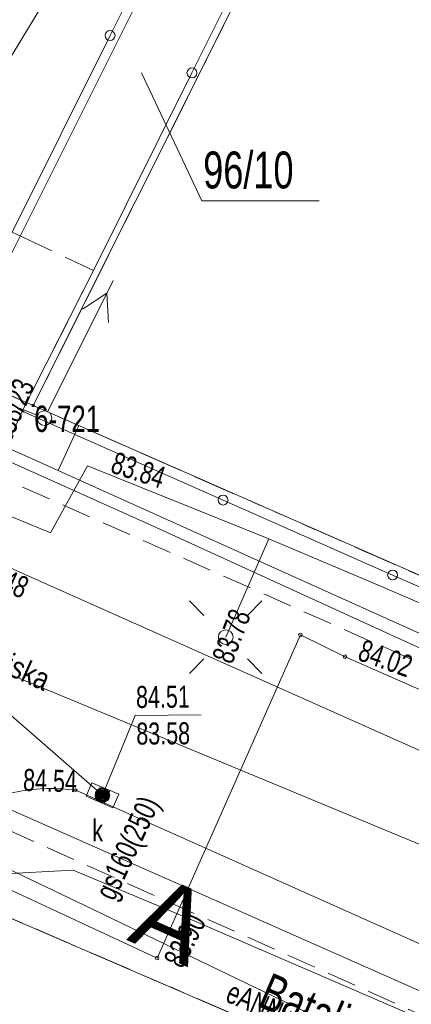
# Model space of a CAD drawing. Header units: metres. Extents: x 7446797 to 7447602, y 5789497 to 5790002.
# Tile 45 of 66: x 7447235 to 7447248, y 5789866 to 5789900. Entities that reach past the tile are written whole.
import ezdxf
from ezdxf.xclip import XClip

# ---------------------------------------------------------------- set-up
doc = ezdxf.new("R2010")
doc.units = ezdxf.units.M
doc.header["$MEASUREMENT"] = 0
doc.header["$XCLIPFRAME"] = 0
for name, pattern in [('2_KTCR02', [1.5, 1, -0.5]), ('2_KTPL01', [2, 1.5, -0.5]), ('4_SUPT_P_01', [2.5, 2, -0.5]), ('GUK', [2, 1.5, -0.5]), ('GUZ', [1, 0.5, -0.5])]:
    doc.linetypes.add(name, pattern=pattern)
doc.layers.add('700-L Mapa 1_500 dwg', color=7, linetype='Continuous')
doc.layers.add('708-L Opisy sytuacji 1_500 do legendy', color=7, linetype='Continuous')
for name, color, linetype, lineweight in [('708-L Opisy sytuacji 1_500 do legendy1', 7, 'Continuous', 13), ('708-L Opisy sytuacji 1_500 do legendy85', 1, 'Continuous', 25), ('798-L Zakres inwestycji9', 142, 'Continuous', 70), ('ex_02_DXF_MZ_9_Dzialki7', 9, 'Continuous', 18), ('ex_02_DXF_MZ_9_Kontury3', 9, 'Continuous', 18), ('ex_02_DXF_MZ_9_KTCR_L_17', 9, 'Continuous', 18), ('ex_02_DXF_MZ_9_KTKR_L_07', 9, 'Continuous', 18), ('ex_02_DXF_MZ_9_KTOK_L_47', 9, 'Continuous', 18), ('ex_02_DXF_MZ_9_KTPL_L_07', 9, 'Continuous', 18), ('ex_02_DXF_MZ_9_KTUL_E_T_07', 9, 'Continuous', 18), ('ex_02_DXF_MZ_9_Numery_dzialek7', 9, 'Continuous', 18), ('ex_02_DXF_MZ_9_Numery_punktow7', 9, 'Continuous', 18), ('ex_02_DXF_MZ_9_Punkty7', 9, 'Continuous', 18), ('ex_02_DXF_MZ_9_RTPW_T_17', 9, 'Continuous', 18), ('ex_02_DXF_MZ_9_SUOG_L_052', 9, 'Continuous', 18), ('ex_02_DXF_MZ_9_SUPE_D_L_31', 9, 'Continuous', 18), ('ex_02_DXF_MZ_9_SUPE_D_T_07', 9, 'Continuous', 18), ('ex_02_DXF_MZ_9_SUPE_E_T_31', 9, 'Continuous', 18), ('ex_02_DXF_MZ_9_SUPE_L_31', 9, 'Continuous', 18), ('ex_02_DXF_MZ_9_SUPG_E_T_27', 9, 'Continuous', 18), ('ex_02_DXF_MZ_9_SUPG_L_252', 9, 'Continuous', 18), ('ex_02_DXF_MZ_9_SUPK_D_L_434', 9, 'Continuous', 18), ('ex_02_DXF_MZ_9_SUPK_L_434', 9, 'Continuous', 18), ('ex_02_DXF_MZ_9_SUPP_E_T_630', 9, 'Continuous', 18), ('ex_02_DXF_MZ_9_SUPP_L_630', 9, 'Continuous', 18), ('ex_02_DXF_MZ_9_SUPT_D_L_030', 9, 'Continuous', 18), ('ex_02_DXF_MZ_9_SUPW_L_05', 9, 'Continuous', 18), ('ex_02_DXF_MZ_9_SUSM_D_T_07', 9, 'Continuous', 18), ('ex_02_DXF_MZ_9_SUSM_D_T_37', 9, 'Continuous', 18), ('ex_02_DXF_MZ_9_SUTE_T_01', 9, 'Continuous', 18), ('ex_02_DXF_MZ_9_SUTG_T_052', 9, 'Continuous', 18), ('ex_02_DXF_MZ_9_SUTK_T_034', 9, 'Continuous', 18), ('ex_02_DXF_MZ_9_SUUK_D_T_97', 9, 'Continuous', 18), ('ex_02_DXF_MZ_9_SUUK_E_T_77', 9, 'Continuous', 18), ('ex_02_DXF_MZ_9_SUUK_T_07', 9, 'Continuous', 18), ('ex_02_DXF_MZ_9_Uzytki3', 9, 'Continuous', 18)]:
    doc.layers.add(name, color=color, linetype=linetype, lineweight=lineweight)
doc.styles.add('STYL_AUTOMATYCZNY_1', font='Arial.ttf', dxfattribs={"width": 0.7})
doc.styles.add('STYL_AUTOMATYCZNY_2', font='Arial.ttf')
doc.styles.add('STYL_AUTOMATYCZNY_3', font='Arial Narrow.ttf')
doc.styles.add('STYL_AUTOMATYCZNY_4', font='Arial.ttf')
doc.dimstyles.new('STYL_AUTOMATYCZNY__2', dxfattribs={"dimtxt": 1, "dimasz": 0.475, "dimexe": 0.18, "dimexo": 0.3, "dimgap": 0, "dimtad": 1, "dimzin": 0, "dimdsep": 46, "dimtxsty": 'STYL_AUTOMATYCZNY_2', "dimblk": 'ARROWHEAD_2', "dimblk1": 'ARROWHEAD_2', "dimblk2": 'ARROWHEAD_2', "dimcen": 0.09, "dimclrd": 7, "dimclre": 7, "dimclrt": 1, "dimazin": 0, "dimtfac": 1, "dimtdec": 4, "dimtmove": 0, "dimatfit": 3, "dimfxl": 1, "dimtolj": 1, "dimtzin": 0, "dimarcsym": 0})

# ---------------------------------------------------------------- blocks, each defined once
blk = doc.blocks.new('Rysunek_1_9', base_point=(7447200, 5789750, -0.867))
at = {"layer": 'ex_02_DXF_MZ_9_Dzialki7', "color": 9, "linetype": 'Continuous', "lineweight": 18}
for p, q in [((7447232.464, 5789888.033, -0.867), (7447243.549, 5789910.183, -0.867)), ((7447235.203, 5789886.822, -0.867), (7447246.298, 5789909.002, -0.867)), ((7447232.464, 5789888.033, -0.867), (7447235.203, 5789886.822, -0.867)), ((7447235.203, 5789886.822, -0.867), (7447267.927, 5789872.431, -0.867)), ((7447209.58, 5789880.04, -0.867), (7447413.1, 5789792.26, -0.867))]:
    blk.add_line(p, q, dxfattribs=at)
at = {"layer": 'ex_02_DXF_MZ_9_Kontury3', "color": 9, "linetype": 'GUK', "lineweight": 18}
for p, q in [((7447261.042, 5789938.469, -0.867), (7447235.203, 5789886.822, -0.867)), ((7447235.203, 5789886.822, -0.867), (7447232.464, 5789888.033, -0.867)), ((7447235.203, 5789886.822, -0.867), (7447263.352, 5789874.439, -0.867)), ((7447209.579, 5789880.041, -0.867), (7447354.52, 5789817.535, -0.867))]:
    blk.add_line(p, q, dxfattribs=at)
at = {"layer": 'ex_02_DXF_MZ_9_KTCR_L_17', "color": 9, "linetype": '2_KTCR02', "lineweight": 18}
for p, q in [((7447252.21, 5789876.34, -0.867), (7447233.87, 5789884.47, -0.867)), ((7447283.14, 5789850.49, -0.867), (7447232.89, 5789872.98, -0.867))]:
    blk.add_line(p, q, dxfattribs=at)
at = {"layer": 'ex_02_DXF_MZ_9_KTKR_L_07', "color": 9, "linetype": 'Continuous', "lineweight": 18}
for p, q in [((7447252.53, 5789873.2, -0.867), (7447233.37, 5789881.75, -0.867)), ((7447284.33, 5789852.36, -0.867), (7447236.65, 5789873.69, -0.867))]:
    blk.add_line(p, q, dxfattribs=at)
blk.add_arc((7447235.8, 5789867.881, -0.867), 5.871, 81.6753, 119.7111, dxfattribs=at)
at = {"layer": 'ex_02_DXF_MZ_9_KTOK_L_47', "color": 9, "linetype": 'Continuous', "lineweight": 18}
for p, q in [((7447237.822, 5789899.454, -0.867), (7447241.186, 5789906.215, -0.867)), ((7447243.976, 5789904.928, -0.867), (7447240.618, 5789898.179, -0.867)), ((7447234.48, 5789892.74, -0.867), (7447237.822, 5789899.454, -0.867)), ((7447240.618, 5789898.179, -0.867), (7447237.26, 5789891.43, -0.867)), ((7447237.26, 5789891.43, -0.867), (7447234.82, 5789886.63, -0.867)), ((7447234.82, 5789886.63, -0.867), (7447241.679, 5789883.597, -0.867)), ((7447241.679, 5789883.597, -0.867), (7447247.465, 5789881.038, -0.867)), ((7447247.465, 5789881.038, -0.867), (7447253.25, 5789878.48, -0.867))]:
    blk.add_line(p, q, dxfattribs=at)
for centre in [(7447237.822, 5789899.454, -0.867), (7447240.618, 5789898.179, -0.867), (7447241.679, 5789883.597, -0.867), (7447247.465, 5789881.038, -0.867)]:
    blk.add_circle(centre, 0.17, dxfattribs=at)
at = {"layer": 'ex_02_DXF_MZ_9_KTPL_L_07', "color": 9, "linetype": '2_KTPL01', "lineweight": 18}
for p, q in [((7447234.48, 5789892.74, -0.867), (7447237.26, 5789891.43, -0.867)), ((7447237.26, 5789891.43, -0.867), (7447234.82, 5789886.63, -0.867)), ((7447234.82, 5789886.63, -0.867), (7447233.87, 5789884.47, -0.867))]:
    blk.add_line(p, q, dxfattribs=at)
at = {"layer": 'ex_02_DXF_MZ_9_Numery_dzialek7', "color": 9, "linetype": 'Continuous', "lineweight": 18}
for p, q in [((7447238.893, 5789898.179, -0.867), (7447240.95, 5789893.816, -0.867)), ((7447240.95, 5789893.816, -0.867), (7447244.963, 5789893.816, -0.867))]:
    blk.add_line(p, q, dxfattribs=at)
at = {"layer": 'ex_02_DXF_MZ_9_Punkty7', "color": 9, "linetype": 'Continuous', "lineweight": 18}
blk.add_circle((7447235.203, 5789886.822, -0.867), 0.045, dxfattribs=at)
at = {"layer": 'ex_02_DXF_MZ_9_RTPW_T_17', "color": 9, "linetype": 'Continuous', "lineweight": 18}
blk.add_circle((7447236.65, 5789873.69, -0.867), 0.045, dxfattribs=at)
at = {"layer": 'ex_02_DXF_MZ_9_SUOG_L_052', "color": 9, "linetype": 'Continuous', "lineweight": 18}
blk.add_line((7447244.32, 5789878.99, -0.867), (7447239.43, 5789867.96, -0.867), dxfattribs=at)
at = {"layer": 'ex_02_DXF_MZ_9_SUPE_D_L_31', "color": 9, "linetype": 'Continuous', "lineweight": 18}
for p, q in [((7447228.823, 5789885.347, -0.867), (7447235.794, 5789882.476, -0.867)), ((7447235.794, 5789882.476, -0.867), (7447237.058, 5789884.765, -0.867)), ((7447237.058, 5789884.765, -0.867), (7447243.236, 5789882.278, -0.867)), ((7447243.236, 5789882.278, -0.867), (7447241.769, 5789878.918, -0.867)), ((7447243.236, 5789882.278, -0.867), (7447247.087, 5789880.645, -0.867)), ((7447247.087, 5789880.645, -0.867), (7447251.702, 5789878.628, -0.867)), ((7447236.565, 5789870.96, -0.867), (7447232.936, 5789870.765, -0.867)), ((7447240.637, 5789869.249, -0.867), (7447236.565, 5789870.96, -0.867)), ((7447254.621, 5789863.207, -0.867), (7447240.637, 5789869.249, -0.867))]:
    blk.add_line(p, q, dxfattribs=at)
at = {"layer": 'ex_02_DXF_MZ_9_SUPE_D_T_07', "color": 9, "linetype": 'Continuous', "lineweight": 18}
for p, q in [((7447235.698, 5789886.619, -0.867), (7447237.928, 5789891.093, -0.867)), ((7447236.879, 5789890.108, -0.867), (7447237.712, 5789890.66, -0.867)), ((7447237.712, 5789890.66, -0.867), (7447237.773, 5789889.662, -0.867))]:
    blk.add_line(p, q, dxfattribs=at)
at = {"layer": 'ex_02_DXF_MZ_9_SUPE_L_31', "color": 9, "linetype": 'Continuous', "lineweight": 18}
blk.add_line((7447230.704, 5789888.326, -0.867), (7447235.354, 5789886.487, -0.867), dxfattribs=at)
at = {"layer": 'ex_02_DXF_MZ_9_SUPG_L_252', "color": 9, "linetype": 'Continuous', "lineweight": 18}
for p, q in [((7447244.32, 5789878.99, -0.867), (7447239.43, 5789867.96, -0.867)), ((7447245.84, 5789878.25, -0.867), (7447244.32, 5789878.99, -0.867)), ((7447260.35, 5789871.82, -0.867), (7447245.84, 5789878.25, -0.867)), ((7447239.43, 5789867.96, -0.867), (7447231.93, 5789871.44, -0.867))]:
    blk.add_line(p, q, dxfattribs=at)
at = {"layer": 'ex_02_DXF_MZ_9_SUPK_D_L_434', "color": 9, "linetype": 'Continuous', "lineweight": 18}
for q in [(7447259.553, 5789867.212, -0.867), (7447237.56, 5789873.52, -0.867)]:
    blk.add_line((7447231.39, 5789878.9, -0.867), q, dxfattribs=at)
at = {"layer": 'ex_02_DXF_MZ_9_SUPK_L_434', "color": 9, "linetype": 'Continuous', "lineweight": 18}
for p, q in [((7447236.91, 5789902.82, -0.867), (7447230.56, 5789892.33, -0.867)), ((7447223.94, 5789877.67, -0.867), (7447259.43, 5789861.94, -0.867))]:
    blk.add_line(p, q, dxfattribs=at)
at = {"layer": 'ex_02_DXF_MZ_9_SUPP_L_630', "color": 9, "linetype": '4_SUPT_P_01', "lineweight": 18}
blk.add_line((7447236.052, 5789884.602, -0.867), (7447236.755, 5789886.137, -0.867), dxfattribs=at)
at = {"layer": 'ex_02_DXF_MZ_9_SUPT_D_L_030', "color": 9, "linetype": 'Continuous', "lineweight": 18}
for p, q in [((7447249.232, 5789878.66, -0.867), (7447211.99, 5789895.45, -0.867)), ((7447226.029, 5789888.668, -0.867), (7447239.272, 5789882.721, -0.867)), ((7447239.272, 5789882.721, -0.867), (7447249.315, 5789878.121, -0.867))]:
    blk.add_line(p, q, dxfattribs=at)
at = {"layer": 'ex_02_DXF_MZ_9_SUPW_L_05', "color": 9, "linetype": 'Continuous', "lineweight": 18}
for p, q in [((7447236.96, 5789869.75, -0.867), (7447232.92, 5789871.69, -0.867)), ((7447247.95, 5789864.47, -0.867), (7447236.96, 5789869.75, -0.867))]:
    blk.add_line(p, q, dxfattribs=at)
at = {"layer": 'ex_02_DXF_MZ_9_SUSM_D_T_07', "color": 9, "linetype": 'Continuous', "lineweight": 18}
for p, q in [((7447241.027, 5789879.66, -0.867), (7447240.532, 5789880.155, -0.867)), ((7447242.512, 5789879.66, -0.867), (7447243.007, 5789880.155, -0.867)), ((7447241.027, 5789878.175, -0.867), (7447240.532, 5789877.68, -0.867)), ((7447242.512, 5789878.175, -0.867), (7447243.007, 5789877.68, -0.867))]:
    blk.add_line(p, q, dxfattribs=at)
at = {"layer": 'ex_02_DXF_MZ_9_SUSM_D_T_37', "color": 9, "linetype": 'Continuous', "lineweight": 18}
for centre in [(7447235.586, 5789886.395, -0.867), (7447241.769, 5789878.918, -0.867)]:
    blk.add_circle(centre, 0.25, dxfattribs=at)
at = {"layer": 'ex_02_DXF_MZ_9_SUTG_T_052', "color": 9, "linetype": 'Continuous', "lineweight": 18}
for centre in [(7447244.32, 5789878.99, -0.867), (7447245.84, 5789878.25, -0.867), (7447239.43, 5789867.96, -0.867)]:
    blk.add_circle(centre, 0.0625, dxfattribs=at)
at = {"layer": 'ex_02_DXF_MZ_9_SUTK_T_034', "color": 9, "linetype": 'Continuous', "lineweight": 18}
for p, q in [((7447237.56, 5789873.52, -0.867), (7447238.683, 5789876.247, -0.867)), ((7447238.683, 5789876.247, -0.867), (7447240.936, 5789876.263, -0.867))]:
    blk.add_line(p, q, dxfattribs=at)
at = {"layer": 'ex_02_DXF_MZ_9_SUUK_D_T_97', "color": 9, "linetype": 'Continuous', "lineweight": 18}
for radius in [0.25, 0.225, 0.2, 0.175, 0.15, 0.125, 0.1, 0.075, 0.05, 0.025, 0.00715]:
    blk.add_circle((7447237.56, 5789873.52, -0.867), radius, dxfattribs=at)
at = {"layer": 'ex_02_DXF_MZ_9_SUUK_T_07', "color": 9, "linetype": 'Continuous', "lineweight": 18}
for p, q in [((7447237.002, 5789873.486, -0.867), (7447237.198, 5789873.946, -0.867)), ((7447237.198, 5789873.946, -0.867), (7447238.118, 5789873.554, -0.867)), ((7447237.497, 5789873.819, -0.867), (7447237.301, 5789873.358, -0.867)), ((7447237.819, 5789873.682, -0.867), (7447237.623, 5789873.221, -0.867)), ((7447238.118, 5789873.554, -0.867), (7447237.922, 5789873.094, -0.867)), ((7447237.922, 5789873.094, -0.867), (7447237.002, 5789873.486, -0.867))]:
    blk.add_line(p, q, dxfattribs=at)
at = {"layer": 'ex_02_DXF_MZ_9_Uzytki3', "color": 9, "linetype": 'GUZ', "lineweight": 18}
for p, q in [((7447235.203, 5789886.822, -0.867), (7447261.042, 5789938.469, -0.867)), ((7447232.464, 5789888.033, -0.867), (7447235.203, 5789886.822, -0.867)), ((7447235.203, 5789886.822, -0.867), (7447263.352, 5789874.439, -0.867)), ((7447209.579, 5789880.041, -0.867), (7447354.52, 5789817.535, -0.867))]:
    blk.add_line(p, q, dxfattribs=at)
at = {"layer": 'ex_02_DXF_MZ_9_KTUL_E_T_07', "color": 9, "linetype": 'Continuous', "lineweight": 18, "insert": (7447242.988, 5789866.734, -0.867), "char_height": 1.25, "attachment_point": 4, "rotation": 336.94, "style": 'STYL_AUTOMATYCZNY_1'}
blk.add_mtext('\\A1;{\\pql;\\fArial|b0|i0|c238|p0;\\W0.700000;Batalionów Chłopskich}', dxfattribs=at)
at = {"layer": 'ex_02_DXF_MZ_9_Numery_dzialek7', "color": 9, "linetype": 'Continuous', "lineweight": 18, "insert": (7447241.001, 5789895.496, -0.867), "char_height": 1.26, "attachment_point": 1, "style": 'STYL_AUTOMATYCZNY_1'}
blk.add_mtext('\\A1;{\\pql;\\fArial|b0|i0|c238|p0;\\W0.700000;96/10}', dxfattribs=at)
at = {"layer": 'ex_02_DXF_MZ_9_Numery_punktow7', "color": 9, "linetype": 'Continuous', "lineweight": 18, "insert": (7447235.232, 5789886.822, -0.867), "char_height": 0.9, "attachment_point": 1, "style": 'STYL_AUTOMATYCZNY_1'}
blk.add_mtext('\\A1;{\\pql;\\fArial|b0|i0|c238|p0;\\W0.700000;6-721}', dxfattribs=at)
at = {"layer": 'ex_02_DXF_MZ_9_RTPW_T_17', "color": 9, "linetype": 'Continuous', "lineweight": 18, "char_height": 0.75, "style": 'STYL_AUTOMATYCZNY_1'}
for s, insert, attachment_point, rotation in [('\\A1;{\\pql;\\fArial|b0|i0|c238|p0;\\W0.700000;84.48}', (7447233.452, 5789881.661, -0.867), 1, 335.4804), ('\\A1;{\\pql;\\fArial|b0|i0|c238|p0;\\W0.700000;84.54}', (7447234.847, 5789873.66, -0.867), 7, 358.461)]:
    blk.add_mtext(s, dxfattribs=dict(at, insert=insert, attachment_point=attachment_point, rotation=rotation))
at = {"layer": 'ex_02_DXF_MZ_9_SUPE_E_T_31', "color": 9, "linetype": 'Continuous', "lineweight": 18, "insert": (7447241.627, 5789866.292, -0.867), "char_height": 0.75, "attachment_point": 7, "rotation": 336.666, "style": 'STYL_AUTOMATYCZNY_1'}
blk.add_mtext('\\A1;{\\pql;\\fArial|b0|i0|c238|p0;\\W0.700000;eANN nieczynny}', dxfattribs=at)
at = {"layer": 'ex_02_DXF_MZ_9_SUPG_E_T_27', "color": 9, "linetype": 'Continuous', "lineweight": 18, "insert": (7447238.168, 5789869.787, -0.867), "char_height": 0.75, "attachment_point": 7, "rotation": 65.0136, "style": 'STYL_AUTOMATYCZNY_1'}
blk.add_mtext('\\A1;{\\pql;\\fArial|b0|i0|c238|p0;\\W0.700000;gs160(250)}', dxfattribs=at)
at = {"layer": 'ex_02_DXF_MZ_9_SUPP_E_T_630', "color": 9, "linetype": 'Continuous', "lineweight": 18, "insert": (7447233.441, 5789883.862, -0.867), "char_height": 0.75, "attachment_point": 4, "rotation": 67.2218, "style": 'STYL_AUTOMATYCZNY_1'}
blk.add_mtext('\\A1;{\\pql;\\fArial|b0|i0|c238|p0;\\W0.700000;proj.t 158/23}', dxfattribs=at)
at = {"layer": 'ex_02_DXF_MZ_9_SUTE_T_01', "color": 9, "linetype": 'Continuous', "lineweight": 18, "insert": (7447238.033, 5789885.263, -0.867), "char_height": 0.75, "attachment_point": 1, "rotation": 341.9728, "style": 'STYL_AUTOMATYCZNY_1'}
blk.add_mtext('\\A1;{\\pql;\\fArial|b0|i0|c238|p0;\\W0.700000;83.84}', dxfattribs=at)
at = {"layer": 'ex_02_DXF_MZ_9_SUTG_T_052', "color": 9, "linetype": 'Continuous', "lineweight": 18, "char_height": 0.75, "style": 'STYL_AUTOMATYCZNY_1'}
for s, insert, attachment_point, rotation in [('\\A1;{\\pql;\\fArial|b0|i0|c238|p0;\\W0.700000;83.78}', (7447241.994, 5789877.957, -0.867), 7, 69.1932), ('\\A1;{\\pql;\\fArial|b0|i0|c238|p0;\\W0.700000;84.02}', (7447246.228, 5789878.142, -0.867), 7, 340.3462), ('\\A1;{\\pql;\\fArial|b0|i0|c238|p0;\\W0.700000;83.90}', (7447239.626, 5789867.906, -0.867), 1, 63.374)]:
    blk.add_mtext(s, dxfattribs=dict(at, insert=insert, attachment_point=attachment_point, rotation=rotation))
at = {"layer": 'ex_02_DXF_MZ_9_SUTK_T_034', "color": 9, "linetype": 'Continuous', "lineweight": 18, "char_height": 0.75, "attachment_point": 1, "rotation": 0.4031, "style": 'STYL_AUTOMATYCZNY_1'}
for s, insert in [('\\A1;{\\pql;\\fArial|b0|i0|c238|p0;\\W0.700000;84.51}', (7447238.706, 5789877.248, -0.867)), ('\\A1;{\\pql;\\fArial|b0|i0|c238|p0;\\W0.700000;83.58}', (7447238.715, 5789875.998, -0.867))]:
    blk.add_mtext(s, dxfattribs=dict(at, insert=insert))
at = {"layer": 'ex_02_DXF_MZ_9_SUUK_E_T_77', "color": 9, "linetype": 'Continuous', "lineweight": 18, "insert": (7447237.217, 5789872.316, -0.867), "char_height": 0.75, "attachment_point": 4, "style": 'STYL_AUTOMATYCZNY_1'}
blk.add_mtext('\\A1;{\\pql;\\fArial|b0|i0|c238|p0;\\W0.700000;k}', dxfattribs=at)
blk = doc.blocks.new('*D10', base_point=(7447251.91, 5789835.327, -0.867))
at = {"layer": '708-L Opisy sytuacji 1_500 do legendy1', "color": 7, "linetype": 'Continuous', "lineweight": 13, "transparency": 16777216}
for p, q in [((7447225.715, 5789869.173, -0.867), (7447222.008, 5789860.807, -0.867)), ((7447225.286, 5789869.363, -0.867), (7447246.84, 5789859.812, -0.867)), ((7447225.927, 5789868.881, -0.867), (7447225.502, 5789869.464, -0.867)), ((7447225.839, 5789869.452, -0.867), (7447225.715, 5789869.173, -0.867)), ((7447222.221, 5789860.516, -0.867), (7447221.795, 5789861.099, -0.867)), ((7447222.008, 5789860.807, -0.867), (7447215.931, 5789847.093, -0.867)), ((7447221.579, 5789860.997, -0.867), (7447251.498, 5789847.739, -0.867))]:
    blk.add_line(p, q, dxfattribs=at)
at = {"layer": '708-L Opisy sytuacji 1_500 do legendy85', "color": 1, "lineweight": 25, "transparency": 16777216, "insert": (7447223.138, 5789863.851, -0.867), "char_height": 1, "attachment_point": 7, "rotation": 66.1008, "style": 'STYL_AUTOMATYCZNY_2'}
blk.add_mtext('\\A1;{\\pql;\\fArial|b0|i0|c238|p0;\\W1.000000;9,15}', dxfattribs=at)
blk = doc.blocks.new('ARROWHEAD_2')
at = {"color": 0, "linetype": 'Continuous', "lineweight": 0}
for p, q in [((0, 0), (-1, 0)), ((-0.378, -0.655), (0.378, 0.655))]:
    blk.add_line(p, q, dxfattribs=at)
blk = doc.blocks.new('*D13', base_point=(7447251.91, 5789835.327, -0.867))
at = {"layer": '708-L Opisy sytuacji 1_500 do legendy1', "color": 7, "linetype": 'Continuous', "lineweight": 13, "transparency": 16777216}
for p, q in [((7447247.236, 5789859.965, -0.867), (7447252.91, 5789872.769, -0.867)), ((7447253.011, 5789872.553, -0.867), (7447252.428, 5789872.128, -0.867)), ((7447252.44, 5789872.465, -0.867), (7447252.72, 5789872.341, -0.867)), ((7447252.72, 5789872.341, -0.867), (7447261.085, 5789868.634, -0.867)), ((7447251.894, 5789847.892, -0.867), (7447261.275, 5789869.062, -0.867)), ((7447261.377, 5789868.847, -0.867), (7447260.794, 5789868.421, -0.867))]:
    blk.add_line(p, q, dxfattribs=at)
at = {"layer": '708-L Opisy sytuacji 1_500 do legendy85', "color": 1, "lineweight": 25, "transparency": 16777216, "insert": (7447255.763, 5789871.211, -0.867), "char_height": 1, "attachment_point": 7, "rotation": 336.1008, "style": 'STYL_AUTOMATYCZNY_2'}
blk.add_mtext('\\A1;{\\pql;\\fArial|b0|i0|c238|p0;\\W1.000000;9,15}', dxfattribs=at)

msp = doc.modelspace()

# ---------------------------------------------------------------- block references
at = {"layer": '700-L Mapa 1_500 dwg', "color": 52, "linetype": 'Continuous', "lineweight": 25}
ref = msp.add_blockref('Rysunek_1_9', (7447200, 5789750, -0.867), dxfattribs=at)
XClip(ref).set_block_clipping_path([(7446797.4999703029, 5789497.4999993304), (7447602.4999703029, 5790002.4999993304)])

# ---------------------------------------------------------------- texts
at = {"layer": '708-L Opisy sytuacji 1_500 do legendy85', "color": 1, "lineweight": 25, "insert": (7447226.793, 5789880.744, -0.867), "char_height": 0.75, "attachment_point": 7, "rotation": 335.8983, "style": 'STYL_AUTOMATYCZNY_3'}
msp.add_mtext('\\A1;{\\pql;\\fArial Narrow|b0|i0|c238|p0;\\W1.000000;Zjazd na teren lądowiska}', dxfattribs=at)
at = {"layer": '798-L Zakres inwestycji9', "color": 142, "linetype": 'Continuous', "lineweight": 70, "insert": (7447238.359, 5789868.588, -0.867), "char_height": 2.5, "attachment_point": 7, "rotation": 336.1008, "style": 'STYL_AUTOMATYCZNY_4'}
msp.add_mtext('\\A1;{\\pql;\\fArial|b0|i0|c238|p0;\\W1.000000;A}', dxfattribs=at)

# ---------------------------------------------------------------- dimensions: what is measured, and where the dimension line sits
at = {"layer": '708-L Opisy sytuacji 1_500 do legendy', "color": 7, "linetype": 'Continuous', "lineweight": 13}
for base, angle, picture, middle, turn in [((7447261.085, 5789868.634, -0.867), 336.1008, '*D13', (7447257.15, 5789871.144, -0.867), 336.1008), ((7447222.008, 5789860.807, -0.867), 246.1008, '*D10', (7447223.205, 5789865.237, -0.867), 66.1008)]:
    dim = msp.add_linear_dim(base=base, p1=(7447247.114, 5789859.69, -0.867), p2=(7447251.773, 5789847.618, -0.867), angle=angle, dimstyle='STYL_AUTOMATYCZNY__2', dxfattribs=at)
    dim.commit()
    dim.dimension.update_dxf_attribs({"geometry": picture, "text_midpoint": middle, "dimtype": 160, "text_rotation": turn})

doc.saveas('drawing.dxf')
